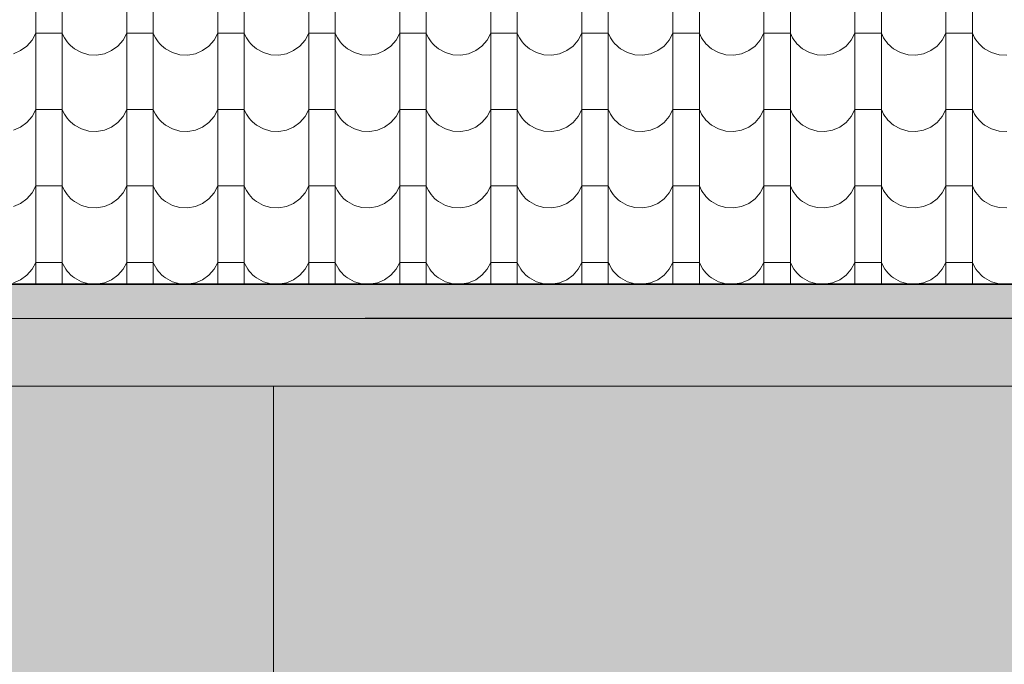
# Model space of a CAD drawing. Header units: millimetres. Extents: x -68772 to 137055, y -73300 to 19650.
# Tile 99 of 212: x 69858 to 72178, y -62055 to -60535. Entities that reach past the tile are written whole.
import ezdxf

# ---------------------------------------------------------------- set-up
doc = ezdxf.new("R2010")
doc.units = ezdxf.units.MM
doc.header["$MEASUREMENT"] = 0
for name, color, linetype, lineweight in [('Nowe_220-A Ściany_Nr_pióra__1', 7, 'Continuous', 18), ('Nowe_810-G Ogólne_Nr_pióra__1', 7, 'Continuous', 18), ('Nowe_810-G Ogólne_Nr_pióra__26', 13, 'Continuous', 18), ('Nowe_810-G Ogólne_Nr_pióra__9', 254, 'Continuous', 18)]:
    doc.layers.add(name, color=color, linetype=linetype, lineweight=lineweight)

# ---------------------------------------------------------------- blocks, each defined once
blk = doc.blocks.new('*X52')
at = {"layer": 'Nowe_810-G Ogólne_Nr_pióra__26', "color": 13, "linetype": 'Continuous', "lineweight": 18}
for p, q in [((69895.8, -60496.8), (69895.8, -60676.8)), ((69958.2, -60496.8), (69958.2, -60676.8)), ((70110.3, -60496.8), (70110.3, -60676.8)), ((70172.7, -60496.8), (70172.7, -60676.8)), ((70324.8, -60496.8), (70324.8, -60676.8)), ((70387.2, -60496.8), (70387.2, -60676.8)), ((70539.3, -60496.8), (70539.3, -60676.8)), ((70601.7, -60496.8), (70601.7, -60676.8)), ((70753.8, -60496.8), (70753.8, -60676.8)), ((70816.2, -60496.8), (70816.2, -60676.8)), ((70968.3, -60496.8), (70968.3, -60676.8)), ((71030.7, -60496.8), (71030.7, -60676.8)), ((71182.8, -60496.8), (71182.8, -60676.8)), ((71245.2, -60496.8), (71245.2, -60676.8)), ((71397.3, -60496.8), (71397.3, -60676.8)), ((71459.7, -60496.8), (71459.7, -60676.8)), ((71611.8, -60496.8), (71611.8, -60676.8)), ((71674.2, -60496.8), (71674.2, -60676.8)), ((71826.3, -60496.8), (71826.3, -60676.8)), ((71888.7, -60496.8), (71888.7, -60676.8)), ((72040.8, -60496.8), (72040.8, -60676.8)), ((72103.2, -60496.8), (72103.2, -60676.8)), ((69875, -60597.3), (69887.1, -60583.3)), ((69887.1, -60583.3), (69895.8, -60567)), ((69927, -60567), (69895.8, -60567)), ((69958.2, -60567), (69927, -60567)), ((69958.2, -60567), (69960.6, -60572.5)), ((69960.6, -60572.5), (69963.4, -60577.7)), ((69963.4, -60577.7), (69966.5, -60582.7)), ((69966.5, -60582.7), (69970, -60587.5)), ((70089.5, -60597.3), (70101.6, -60583.3)), ((70101.6, -60583.3), (70110.3, -60567)), ((70141.5, -60567), (70110.3, -60567)), ((70172.7, -60567), (70141.5, -60567)), ((70172.7, -60567), (70175.1, -60572.5)), ((70175.1, -60572.5), (70177.9, -60577.7)), ((70177.9, -60577.7), (70181, -60582.7)), ((70181, -60582.7), (70184.5, -60587.5)), ((70304, -60597.3), (70316.1, -60583.3)), ((70316.1, -60583.3), (70324.8, -60567)), ((70356, -60567), (70324.8, -60567)), ((70387.2, -60567), (70356, -60567)), ((70387.2, -60567), (70389.6, -60572.5)), ((70389.6, -60572.5), (70392.4, -60577.7)), ((70392.4, -60577.7), (70395.5, -60582.7)), ((70395.5, -60582.7), (70399, -60587.5)), ((70518.5, -60597.3), (70530.6, -60583.3)), ((70530.6, -60583.3), (70539.3, -60567)), ((70570.5, -60567), (70539.3, -60567)), ((70601.7, -60567), (70570.5, -60567)), ((70601.7, -60567), (70604.1, -60572.5)), ((70604.1, -60572.5), (70606.9, -60577.7)), ((70606.9, -60577.7), (70610, -60582.7)), ((70610, -60582.7), (70613.5, -60587.5)), ((70733, -60597.3), (70745.1, -60583.3)), ((70745.1, -60583.3), (70753.8, -60567)), ((70785, -60567), (70753.8, -60567)), ((70816.2, -60567), (70785, -60567)), ((70816.2, -60567), (70818.6, -60572.5)), ((70818.6, -60572.5), (70821.4, -60577.7)), ((70821.4, -60577.7), (70824.5, -60582.7)), ((70824.5, -60582.7), (70828, -60587.5)), ((70947.5, -60597.3), (70959.6, -60583.3)), ((70959.6, -60583.3), (70968.3, -60567)), ((70999.5, -60567), (70968.3, -60567)), ((71030.7, -60567), (70999.5, -60567)), ((71030.7, -60567), (71033.1, -60572.5)), ((71033.1, -60572.5), (71035.9, -60577.7)), ((71035.9, -60577.7), (71039, -60582.7)), ((71039, -60582.7), (71042.5, -60587.5)), ((71162, -60597.3), (71174.1, -60583.3)), ((71174.1, -60583.3), (71182.8, -60567)), ((71214, -60567), (71182.8, -60567)), ((71245.2, -60567), (71214, -60567)), ((71245.2, -60567), (71247.6, -60572.5)), ((71247.6, -60572.5), (71250.4, -60577.7)), ((71250.4, -60577.7), (71253.5, -60582.7)), ((71253.5, -60582.7), (71257, -60587.5)), ((71376.5, -60597.3), (71388.6, -60583.3)), ((71388.6, -60583.3), (71397.3, -60567)), ((71428.5, -60567), (71397.3, -60567)), ((71459.7, -60567), (71428.5, -60567)), ((71459.7, -60567), (71462.1, -60572.5)), ((71462.1, -60572.5), (71464.9, -60577.7)), ((71464.9, -60577.7), (71468, -60582.7)), ((71468, -60582.7), (71471.5, -60587.5)), ((71591, -60597.3), (71603.1, -60583.3)), ((71603.1, -60583.3), (71611.8, -60567)), ((71643, -60567), (71611.8, -60567)), ((71674.2, -60567), (71643, -60567)), ((71674.2, -60567), (71676.6, -60572.5)), ((71676.6, -60572.5), (71679.4, -60577.7)), ((71679.4, -60577.7), (71682.5, -60582.7)), ((71682.5, -60582.7), (71686, -60587.5)), ((71805.5, -60597.3), (71817.6, -60583.3)), ((71817.6, -60583.3), (71826.3, -60567)), ((71857.5, -60567), (71826.3, -60567)), ((71888.7, -60567), (71857.5, -60567)), ((71888.7, -60567), (71891.1, -60572.5)), ((71891.1, -60572.5), (71893.9, -60577.7)), ((71893.9, -60577.7), (71897, -60582.7)), ((71897, -60582.7), (71900.5, -60587.5)), ((72020, -60597.3), (72032.1, -60583.3)), ((72032.1, -60583.3), (72040.8, -60567)), ((72072, -60567), (72040.8, -60567)), ((72103.2, -60567), (72072, -60567)), ((72103.2, -60567), (72105.6, -60572.5)), ((72105.6, -60572.5), (72108.4, -60577.7)), ((72108.4, -60577.7), (72111.5, -60582.7)), ((72111.5, -60582.7), (72115, -60587.5)), ((69843.1, -60615.4), (69860.1, -60608.1)), ((69860.1, -60608.1), (69875, -60597.3)), ((69970, -60587.5), (69973.8, -60592)), ((69973.8, -60592), (69977.9, -60596.3)), ((69977.9, -60596.3), (69982.4, -60600.2)), ((69982.4, -60600.2), (69987.1, -60603.8)), ((69987.1, -60603.8), (70003.3, -60612.7)), ((70057.6, -60615.4), (70074.6, -60608.1)), ((70074.6, -60608.1), (70089.5, -60597.3)), ((70184.5, -60587.5), (70188.3, -60592)), ((70188.3, -60592), (70192.4, -60596.3)), ((70192.4, -60596.3), (70196.9, -60600.2)), ((70196.9, -60600.2), (70201.6, -60603.8)), ((70201.6, -60603.8), (70217.8, -60612.7)), ((70272.1, -60615.4), (70289.1, -60608.1)), ((70289.1, -60608.1), (70304, -60597.3)), ((70399, -60587.5), (70402.8, -60592)), ((70402.8, -60592), (70406.9, -60596.3)), ((70406.9, -60596.3), (70411.4, -60600.2)), ((70411.4, -60600.2), (70416.1, -60603.8)), ((70416.1, -60603.8), (70432.3, -60612.7)), ((70486.6, -60615.4), (70503.6, -60608.1)), ((70503.6, -60608.1), (70518.5, -60597.3)), ((70613.5, -60587.5), (70617.3, -60592)), ((70617.3, -60592), (70621.4, -60596.3)), ((70621.4, -60596.3), (70625.9, -60600.2)), ((70625.9, -60600.2), (70630.6, -60603.8)), ((70630.6, -60603.8), (70646.8, -60612.7)), ((70701.1, -60615.4), (70718.1, -60608.1)), ((70718.1, -60608.1), (70733, -60597.3)), ((70828, -60587.5), (70831.8, -60592)), ((70831.8, -60592), (70835.9, -60596.3)), ((70835.9, -60596.3), (70840.4, -60600.2)), ((70840.4, -60600.2), (70845.1, -60603.8)), ((70845.1, -60603.8), (70861.3, -60612.7)), ((70915.6, -60615.4), (70932.6, -60608.1)), ((70932.6, -60608.1), (70947.5, -60597.3)), ((71042.5, -60587.5), (71046.3, -60592)), ((71046.3, -60592), (71050.4, -60596.3)), ((71050.4, -60596.3), (71054.9, -60600.2)), ((71054.9, -60600.2), (71059.6, -60603.8)), ((71059.6, -60603.8), (71075.8, -60612.7)), ((71130.1, -60615.4), (71147.1, -60608.1)), ((71147.1, -60608.1), (71162, -60597.3)), ((71257, -60587.5), (71260.8, -60592)), ((71260.8, -60592), (71264.9, -60596.3)), ((71264.9, -60596.3), (71269.4, -60600.2)), ((71269.4, -60600.2), (71274.1, -60603.8)), ((71274.1, -60603.8), (71290.3, -60612.7)), ((71344.6, -60615.4), (71361.6, -60608.1)), ((71361.6, -60608.1), (71376.5, -60597.3)), ((71471.5, -60587.5), (71475.3, -60592)), ((71475.3, -60592), (71479.4, -60596.3)), ((71479.4, -60596.3), (71483.9, -60600.2)), ((71483.9, -60600.2), (71488.6, -60603.8)), ((71488.6, -60603.8), (71504.8, -60612.7)), ((71559.1, -60615.4), (71576.1, -60608.1)), ((71576.1, -60608.1), (71591, -60597.3)), ((71686, -60587.5), (71689.8, -60592)), ((71689.8, -60592), (71693.9, -60596.3)), ((71693.9, -60596.3), (71698.4, -60600.2)), ((71698.4, -60600.2), (71703.1, -60603.8)), ((71703.1, -60603.8), (71719.3, -60612.7)), ((71773.6, -60615.4), (71790.6, -60608.1)), ((71790.6, -60608.1), (71805.5, -60597.3)), ((71900.5, -60587.5), (71904.3, -60592)), ((71904.3, -60592), (71908.4, -60596.3)), ((71908.4, -60596.3), (71912.9, -60600.2)), ((71912.9, -60600.2), (71917.6, -60603.8)), ((71917.6, -60603.8), (71933.8, -60612.7)), ((71988.1, -60615.4), (72005.1, -60608.1)), ((72005.1, -60608.1), (72020, -60597.3)), ((72115, -60587.5), (72118.8, -60592)), ((72118.8, -60592), (72122.9, -60596.3)), ((72122.9, -60596.3), (72127.4, -60600.2)), ((72127.4, -60600.2), (72132.1, -60603.8)), ((72132.1, -60603.8), (72148.3, -60612.7)), ((70003.3, -60612.7), (70021, -60617.7)), ((70021, -60617.7), (70039.4, -60618.6)), ((70039.4, -60618.6), (70057.6, -60615.4)), ((70217.8, -60612.7), (70235.5, -60617.7)), ((70235.5, -60617.7), (70253.9, -60618.6)), ((70253.9, -60618.6), (70272.1, -60615.4)), ((70432.3, -60612.7), (70450, -60617.7)), ((70450, -60617.7), (70468.4, -60618.6)), ((70468.4, -60618.6), (70486.6, -60615.4)), ((70646.8, -60612.7), (70664.5, -60617.7)), ((70664.5, -60617.7), (70682.9, -60618.6)), ((70682.9, -60618.6), (70701.1, -60615.4)), ((70861.3, -60612.7), (70879, -60617.7)), ((70879, -60617.7), (70897.4, -60618.6)), ((70897.4, -60618.6), (70915.6, -60615.4)), ((71075.8, -60612.7), (71093.5, -60617.7)), ((71093.5, -60617.7), (71111.9, -60618.6)), ((71111.9, -60618.6), (71130.1, -60615.4)), ((71290.3, -60612.7), (71308, -60617.7)), ((71308, -60617.7), (71326.4, -60618.6)), ((71326.4, -60618.6), (71344.6, -60615.4)), ((71504.8, -60612.7), (71522.5, -60617.7)), ((71522.5, -60617.7), (71540.9, -60618.6)), ((71540.9, -60618.6), (71559.1, -60615.4)), ((71719.3, -60612.7), (71737, -60617.7)), ((71737, -60617.7), (71755.4, -60618.6)), ((71755.4, -60618.6), (71773.6, -60615.4)), ((71933.8, -60612.7), (71951.5, -60617.7)), ((71951.5, -60617.7), (71969.9, -60618.6)), ((71969.9, -60618.6), (71988.1, -60615.4)), ((72148.3, -60612.7), (72166, -60617.7)), ((72166, -60617.7), (72184.4, -60618.6)), ((69895.8, -60676.8), (69895.8, -60856.9)), ((69958.2, -60676.8), (69958.2, -60856.9)), ((70110.3, -60676.8), (70110.3, -60856.9)), ((70172.7, -60676.8), (70172.7, -60856.9)), ((70324.8, -60676.8), (70324.8, -60856.9)), ((70387.2, -60676.8), (70387.2, -60856.9)), ((70539.3, -60676.8), (70539.3, -60856.9)), ((70601.7, -60676.8), (70601.7, -60856.9)), ((70753.8, -60676.8), (70753.8, -60856.9)), ((70816.2, -60676.8), (70816.2, -60856.9)), ((70968.3, -60676.8), (70968.3, -60856.9)), ((71030.7, -60676.8), (71030.7, -60856.9)), ((71182.8, -60676.8), (71182.8, -60856.9)), ((71245.2, -60676.8), (71245.2, -60856.9)), ((71397.3, -60676.8), (71397.3, -60856.9)), ((71459.7, -60676.8), (71459.7, -60856.9)), ((71611.8, -60676.8), (71611.8, -60856.9)), ((71674.2, -60676.8), (71674.2, -60856.9)), ((71826.3, -60676.8), (71826.3, -60856.9)), ((71888.7, -60676.8), (71888.7, -60856.9)), ((72040.8, -60676.8), (72040.8, -60856.9)), ((72103.2, -60676.8), (72103.2, -60856.9)), ((69887.1, -60763.4), (69895.8, -60747.1)), ((69927, -60747.1), (69895.8, -60747.1)), ((69958.2, -60747.1), (69927, -60747.1)), ((69958.2, -60747.1), (69960.6, -60752.5)), ((70101.6, -60763.4), (70110.3, -60747.1)), ((70141.5, -60747.1), (70110.3, -60747.1)), ((70172.7, -60747.1), (70141.5, -60747.1)), ((70172.7, -60747.1), (70175.1, -60752.5)), ((70316.1, -60763.4), (70324.8, -60747.1)), ((70356, -60747.1), (70324.8, -60747.1)), ((70387.2, -60747.1), (70356, -60747.1)), ((70387.2, -60747.1), (70389.6, -60752.5)), ((70530.6, -60763.4), (70539.3, -60747.1)), ((70570.5, -60747.1), (70539.3, -60747.1)), ((70601.7, -60747.1), (70570.5, -60747.1)), ((70601.7, -60747.1), (70604.1, -60752.5)), ((70745.1, -60763.4), (70753.8, -60747.1)), ((70785, -60747.1), (70753.8, -60747.1)), ((70816.2, -60747.1), (70785, -60747.1)), ((70816.2, -60747.1), (70818.6, -60752.5)), ((70959.6, -60763.4), (70968.3, -60747.1)), ((70999.5, -60747.1), (70968.3, -60747.1)), ((71030.7, -60747.1), (70999.5, -60747.1)), ((71030.7, -60747.1), (71033.1, -60752.5)), ((71174.1, -60763.4), (71182.8, -60747.1)), ((71214, -60747.1), (71182.8, -60747.1)), ((71245.2, -60747.1), (71214, -60747.1)), ((71245.2, -60747.1), (71247.6, -60752.5)), ((71388.6, -60763.4), (71397.3, -60747.1)), ((71428.5, -60747.1), (71397.3, -60747.1)), ((71459.7, -60747.1), (71428.5, -60747.1)), ((71459.7, -60747.1), (71462.1, -60752.5)), ((71603.1, -60763.4), (71611.8, -60747.1)), ((71643, -60747.1), (71611.8, -60747.1)), ((71674.2, -60747.1), (71643, -60747.1)), ((71674.2, -60747.1), (71676.6, -60752.5)), ((71817.6, -60763.4), (71826.3, -60747.1)), ((71857.5, -60747.1), (71826.3, -60747.1)), ((71888.7, -60747.1), (71857.5, -60747.1)), ((71888.7, -60747.1), (71891.1, -60752.5)), ((72032.1, -60763.4), (72040.8, -60747.1)), ((72072, -60747.1), (72040.8, -60747.1)), ((72103.2, -60747.1), (72072, -60747.1)), ((72103.2, -60747.1), (72105.6, -60752.5)), ((69875, -60777.3), (69887.1, -60763.4)), ((69960.6, -60752.5), (69963.4, -60757.8)), ((69963.4, -60757.8), (69966.5, -60762.8)), ((69966.5, -60762.8), (69970, -60767.6)), ((69970, -60767.6), (69973.8, -60772.1)), ((70089.5, -60777.3), (70101.6, -60763.4)), ((70175.1, -60752.5), (70177.9, -60757.8)), ((70177.9, -60757.8), (70181, -60762.8)), ((70181, -60762.8), (70184.5, -60767.6)), ((70184.5, -60767.6), (70188.3, -60772.1)), ((70304, -60777.3), (70316.1, -60763.4)), ((70389.6, -60752.5), (70392.4, -60757.8)), ((70392.4, -60757.8), (70395.5, -60762.8)), ((70395.5, -60762.8), (70399, -60767.6)), ((70399, -60767.6), (70402.8, -60772.1)), ((70518.5, -60777.3), (70530.6, -60763.4)), ((70604.1, -60752.5), (70606.9, -60757.8)), ((70606.9, -60757.8), (70610, -60762.8)), ((70610, -60762.8), (70613.5, -60767.6)), ((70613.5, -60767.6), (70617.3, -60772.1)), ((70733, -60777.3), (70745.1, -60763.4)), ((70818.6, -60752.5), (70821.4, -60757.8)), ((70821.4, -60757.8), (70824.5, -60762.8)), ((70824.5, -60762.8), (70828, -60767.6)), ((70828, -60767.6), (70831.8, -60772.1)), ((70947.5, -60777.3), (70959.6, -60763.4)), ((71033.1, -60752.5), (71035.9, -60757.8)), ((71035.9, -60757.8), (71039, -60762.8)), ((71039, -60762.8), (71042.5, -60767.6)), ((71042.5, -60767.6), (71046.3, -60772.1)), ((71162, -60777.3), (71174.1, -60763.4)), ((71247.6, -60752.5), (71250.4, -60757.8)), ((71250.4, -60757.8), (71253.5, -60762.8)), ((71253.5, -60762.8), (71257, -60767.6)), ((71257, -60767.6), (71260.8, -60772.1)), ((71376.5, -60777.3), (71388.6, -60763.4)), ((71462.1, -60752.5), (71464.9, -60757.8)), ((71464.9, -60757.8), (71468, -60762.8)), ((71468, -60762.8), (71471.5, -60767.6)), ((71471.5, -60767.6), (71475.3, -60772.1)), ((71591, -60777.3), (71603.1, -60763.4)), ((71676.6, -60752.5), (71679.4, -60757.8)), ((71679.4, -60757.8), (71682.5, -60762.8)), ((71682.5, -60762.8), (71686, -60767.6)), ((71686, -60767.6), (71689.8, -60772.1)), ((71805.5, -60777.3), (71817.6, -60763.4)), ((71891.1, -60752.5), (71893.9, -60757.8)), ((71893.9, -60757.8), (71897, -60762.8)), ((71897, -60762.8), (71900.5, -60767.6)), ((71900.5, -60767.6), (71904.3, -60772.1)), ((72020, -60777.3), (72032.1, -60763.4)), ((72105.6, -60752.5), (72108.4, -60757.8)), ((72108.4, -60757.8), (72111.5, -60762.8)), ((72111.5, -60762.8), (72115, -60767.6)), ((72115, -60767.6), (72118.8, -60772.1)), ((69843.1, -60795.4), (69860.1, -60788.2)), ((69860.1, -60788.2), (69875, -60777.3)), ((69973.8, -60772.1), (69977.9, -60776.3)), ((69977.9, -60776.3), (69982.4, -60780.2)), ((69982.4, -60780.2), (69987.1, -60783.8)), ((69987.1, -60783.8), (70003.3, -60792.7)), ((70003.3, -60792.7), (70021, -60797.7)), ((70057.6, -60795.4), (70074.6, -60788.2)), ((70074.6, -60788.2), (70089.5, -60777.3)), ((70188.3, -60772.1), (70192.4, -60776.3)), ((70192.4, -60776.3), (70196.9, -60780.2)), ((70196.9, -60780.2), (70201.6, -60783.8)), ((70201.6, -60783.8), (70217.8, -60792.7)), ((70217.8, -60792.7), (70235.5, -60797.7)), ((70272.1, -60795.4), (70289.1, -60788.2)), ((70289.1, -60788.2), (70304, -60777.3)), ((70402.8, -60772.1), (70406.9, -60776.3)), ((70406.9, -60776.3), (70411.4, -60780.2)), ((70411.4, -60780.2), (70416.1, -60783.8)), ((70416.1, -60783.8), (70432.3, -60792.7)), ((70432.3, -60792.7), (70450, -60797.7)), ((70486.6, -60795.4), (70503.6, -60788.2)), ((70503.6, -60788.2), (70518.5, -60777.3)), ((70617.3, -60772.1), (70621.4, -60776.3)), ((70621.4, -60776.3), (70625.9, -60780.2)), ((70625.9, -60780.2), (70630.6, -60783.8)), ((70630.6, -60783.8), (70646.8, -60792.7)), ((70646.8, -60792.7), (70664.5, -60797.7)), ((70701.1, -60795.4), (70718.1, -60788.2)), ((70718.1, -60788.2), (70733, -60777.3)), ((70831.8, -60772.1), (70835.9, -60776.3)), ((70835.9, -60776.3), (70840.4, -60780.2)), ((70840.4, -60780.2), (70845.1, -60783.8)), ((70845.1, -60783.8), (70861.3, -60792.7)), ((70861.3, -60792.7), (70879, -60797.7)), ((70915.6, -60795.4), (70932.6, -60788.2)), ((70932.6, -60788.2), (70947.5, -60777.3)), ((71046.3, -60772.1), (71050.4, -60776.3)), ((71050.4, -60776.3), (71054.9, -60780.2)), ((71054.9, -60780.2), (71059.6, -60783.8)), ((71059.6, -60783.8), (71075.8, -60792.7)), ((71075.8, -60792.7), (71093.5, -60797.7)), ((71130.1, -60795.4), (71147.1, -60788.2)), ((71147.1, -60788.2), (71162, -60777.3)), ((71260.8, -60772.1), (71264.9, -60776.3)), ((71264.9, -60776.3), (71269.4, -60780.2)), ((71269.4, -60780.2), (71274.1, -60783.8)), ((71274.1, -60783.8), (71290.3, -60792.7)), ((71290.3, -60792.7), (71308, -60797.7)), ((71344.6, -60795.4), (71361.6, -60788.2)), ((71361.6, -60788.2), (71376.5, -60777.3)), ((71475.3, -60772.1), (71479.4, -60776.3)), ((71479.4, -60776.3), (71483.9, -60780.2)), ((71483.9, -60780.2), (71488.6, -60783.8)), ((71488.6, -60783.8), (71504.8, -60792.7)), ((71504.8, -60792.7), (71522.5, -60797.7)), ((71559.1, -60795.4), (71576.1, -60788.2)), ((71576.1, -60788.2), (71591, -60777.3)), ((71689.8, -60772.1), (71693.9, -60776.3)), ((71693.9, -60776.3), (71698.4, -60780.2)), ((71698.4, -60780.2), (71703.1, -60783.8)), ((71703.1, -60783.8), (71719.3, -60792.7)), ((71719.3, -60792.7), (71737, -60797.7)), ((71773.6, -60795.4), (71790.6, -60788.2)), ((71790.6, -60788.2), (71805.5, -60777.3)), ((71904.3, -60772.1), (71908.4, -60776.3)), ((71908.4, -60776.3), (71912.9, -60780.2)), ((71912.9, -60780.2), (71917.6, -60783.8)), ((71917.6, -60783.8), (71933.8, -60792.7)), ((71933.8, -60792.7), (71951.5, -60797.7)), ((71988.1, -60795.4), (72005.1, -60788.2)), ((72005.1, -60788.2), (72020, -60777.3)), ((72118.8, -60772.1), (72122.9, -60776.3)), ((72122.9, -60776.3), (72127.4, -60780.2)), ((72127.4, -60780.2), (72132.1, -60783.8)), ((72132.1, -60783.8), (72148.3, -60792.7)), ((72148.3, -60792.7), (72166, -60797.7)), ((70021, -60797.7), (70039.4, -60798.7)), ((70039.4, -60798.7), (70057.6, -60795.4)), ((70235.5, -60797.7), (70253.9, -60798.7)), ((70253.9, -60798.7), (70272.1, -60795.4)), ((70450, -60797.7), (70468.4, -60798.7)), ((70468.4, -60798.7), (70486.6, -60795.4)), ((70664.5, -60797.7), (70682.9, -60798.7)), ((70682.9, -60798.7), (70701.1, -60795.4)), ((70879, -60797.7), (70897.4, -60798.7)), ((70897.4, -60798.7), (70915.6, -60795.4)), ((71093.5, -60797.7), (71111.9, -60798.7)), ((71111.9, -60798.7), (71130.1, -60795.4)), ((71308, -60797.7), (71326.4, -60798.7)), ((71326.4, -60798.7), (71344.6, -60795.4)), ((71522.5, -60797.7), (71540.9, -60798.7)), ((71540.9, -60798.7), (71559.1, -60795.4)), ((71737, -60797.7), (71755.4, -60798.7)), ((71755.4, -60798.7), (71773.6, -60795.4)), ((71951.5, -60797.7), (71969.9, -60798.7)), ((71969.9, -60798.7), (71988.1, -60795.4)), ((72166, -60797.7), (72184.4, -60798.7)), ((69895.8, -60856.9), (69895.8, -61036.9)), ((69958.2, -60856.9), (69958.2, -61036.9)), ((70110.3, -60856.9), (70110.3, -61036.9)), ((70172.7, -60856.9), (70172.7, -61036.9)), ((70324.8, -60856.9), (70324.8, -61036.9)), ((70387.2, -60856.9), (70387.2, -61036.9)), ((70539.3, -60856.9), (70539.3, -61036.9)), ((70601.7, -60856.9), (70601.7, -61036.9)), ((70753.8, -60856.9), (70753.8, -61036.9)), ((70816.2, -60856.9), (70816.2, -61036.9)), ((70968.3, -60856.9), (70968.3, -61036.9)), ((71030.7, -60856.9), (71030.7, -61036.9)), ((71182.8, -60856.9), (71182.8, -61036.9)), ((71245.2, -60856.9), (71245.2, -61036.9)), ((71397.3, -60856.9), (71397.3, -61036.9)), ((71459.7, -60856.9), (71459.7, -61036.9)), ((71611.8, -60856.9), (71611.8, -61036.9)), ((71674.2, -60856.9), (71674.2, -61036.9)), ((71826.3, -60856.9), (71826.3, -61036.9)), ((71888.7, -60856.9), (71888.7, -61036.9)), ((72040.8, -60856.9), (72040.8, -61036.9)), ((72103.2, -60856.9), (72103.2, -61036.9)), ((69887.1, -60943.4), (69895.8, -60927.1)), ((69927, -60927.1), (69895.8, -60927.1)), ((69958.2, -60927.1), (69927, -60927.1)), ((69958.2, -60927.1), (69960.6, -60932.6)), ((69960.6, -60932.6), (69963.4, -60937.8)), ((70101.6, -60943.4), (70110.3, -60927.1)), ((70141.5, -60927.1), (70110.3, -60927.1)), ((70172.7, -60927.1), (70141.5, -60927.1)), ((70172.7, -60927.1), (70175.1, -60932.6)), ((70175.1, -60932.6), (70177.9, -60937.8)), ((70316.1, -60943.4), (70324.8, -60927.1)), ((70356, -60927.1), (70324.8, -60927.1)), ((70387.2, -60927.1), (70356, -60927.1)), ((70387.2, -60927.1), (70389.6, -60932.6)), ((70389.6, -60932.6), (70392.4, -60937.8)), ((70530.6, -60943.4), (70539.3, -60927.1)), ((70570.5, -60927.1), (70539.3, -60927.1)), ((70601.7, -60927.1), (70570.5, -60927.1)), ((70601.7, -60927.1), (70604.1, -60932.6)), ((70604.1, -60932.6), (70606.9, -60937.8)), ((70745.1, -60943.4), (70753.8, -60927.1)), ((70785, -60927.1), (70753.8, -60927.1)), ((70816.2, -60927.1), (70785, -60927.1)), ((70816.2, -60927.1), (70818.6, -60932.6)), ((70818.6, -60932.6), (70821.4, -60937.8)), ((70959.6, -60943.4), (70968.3, -60927.1)), ((70999.5, -60927.1), (70968.3, -60927.1)), ((71030.7, -60927.1), (70999.5, -60927.1)), ((71030.7, -60927.1), (71033.1, -60932.6)), ((71033.1, -60932.6), (71035.9, -60937.8)), ((71174.1, -60943.4), (71182.8, -60927.1)), ((71214, -60927.1), (71182.8, -60927.1)), ((71245.2, -60927.1), (71214, -60927.1)), ((71245.2, -60927.1), (71247.6, -60932.6)), ((71247.6, -60932.6), (71250.4, -60937.8)), ((71388.6, -60943.4), (71397.3, -60927.1)), ((71428.5, -60927.1), (71397.3, -60927.1)), ((71459.7, -60927.1), (71428.5, -60927.1)), ((71459.7, -60927.1), (71462.1, -60932.6)), ((71462.1, -60932.6), (71464.9, -60937.8)), ((71603.1, -60943.4), (71611.8, -60927.1)), ((71643, -60927.1), (71611.8, -60927.1)), ((71674.2, -60927.1), (71643, -60927.1)), ((71674.2, -60927.1), (71676.6, -60932.6)), ((71676.6, -60932.6), (71679.4, -60937.8)), ((71817.6, -60943.4), (71826.3, -60927.1)), ((71857.5, -60927.1), (71826.3, -60927.1)), ((71888.7, -60927.1), (71857.5, -60927.1)), ((71888.7, -60927.1), (71891.1, -60932.6)), ((71891.1, -60932.6), (71893.9, -60937.8)), ((72032.1, -60943.4), (72040.8, -60927.1)), ((72072, -60927.1), (72040.8, -60927.1)), ((72103.2, -60927.1), (72072, -60927.1)), ((72103.2, -60927.1), (72105.6, -60932.6)), ((72105.6, -60932.6), (72108.4, -60937.8)), ((69875, -60957.4), (69887.1, -60943.4)), ((69963.4, -60937.8), (69966.5, -60942.8)), ((69966.5, -60942.8), (69970, -60947.6)), ((69970, -60947.6), (69973.8, -60952.1)), ((69973.8, -60952.1), (69977.9, -60956.4)), ((69977.9, -60956.4), (69982.4, -60960.3)), ((70089.5, -60957.4), (70101.6, -60943.4)), ((70177.9, -60937.8), (70181, -60942.8)), ((70181, -60942.8), (70184.5, -60947.6)), ((70184.5, -60947.6), (70188.3, -60952.1)), ((70188.3, -60952.1), (70192.4, -60956.4)), ((70192.4, -60956.4), (70196.9, -60960.3)), ((70304, -60957.4), (70316.1, -60943.4)), ((70392.4, -60937.8), (70395.5, -60942.8)), ((70395.5, -60942.8), (70399, -60947.6)), ((70399, -60947.6), (70402.8, -60952.1)), ((70402.8, -60952.1), (70406.9, -60956.4)), ((70406.9, -60956.4), (70411.4, -60960.3)), ((70518.5, -60957.4), (70530.6, -60943.4)), ((70606.9, -60937.8), (70610, -60942.8)), ((70610, -60942.8), (70613.5, -60947.6)), ((70613.5, -60947.6), (70617.3, -60952.1)), ((70617.3, -60952.1), (70621.4, -60956.4)), ((70621.4, -60956.4), (70625.9, -60960.3)), ((70733, -60957.4), (70745.1, -60943.4)), ((70821.4, -60937.8), (70824.5, -60942.8)), ((70824.5, -60942.8), (70828, -60947.6)), ((70828, -60947.6), (70831.8, -60952.1)), ((70831.8, -60952.1), (70835.9, -60956.4)), ((70835.9, -60956.4), (70840.4, -60960.3)), ((70947.5, -60957.4), (70959.6, -60943.4)), ((71035.9, -60937.8), (71039, -60942.8)), ((71039, -60942.8), (71042.5, -60947.6)), ((71042.5, -60947.6), (71046.3, -60952.1)), ((71046.3, -60952.1), (71050.4, -60956.4)), ((71050.4, -60956.4), (71054.9, -60960.3)), ((71162, -60957.4), (71174.1, -60943.4)), ((71250.4, -60937.8), (71253.5, -60942.8)), ((71253.5, -60942.8), (71257, -60947.6)), ((71257, -60947.6), (71260.8, -60952.1)), ((71260.8, -60952.1), (71264.9, -60956.4)), ((71264.9, -60956.4), (71269.4, -60960.3)), ((71376.5, -60957.4), (71388.6, -60943.4)), ((71464.9, -60937.8), (71468, -60942.8)), ((71468, -60942.8), (71471.5, -60947.6)), ((71471.5, -60947.6), (71475.3, -60952.1)), ((71475.3, -60952.1), (71479.4, -60956.4)), ((71479.4, -60956.4), (71483.9, -60960.3)), ((71591, -60957.4), (71603.1, -60943.4)), ((71679.4, -60937.8), (71682.5, -60942.8)), ((71682.5, -60942.8), (71686, -60947.6)), ((71686, -60947.6), (71689.8, -60952.1)), ((71689.8, -60952.1), (71693.9, -60956.4)), ((71693.9, -60956.4), (71698.4, -60960.3)), ((71805.5, -60957.4), (71817.6, -60943.4)), ((71893.9, -60937.8), (71897, -60942.8)), ((71897, -60942.8), (71900.5, -60947.6)), ((71900.5, -60947.6), (71904.3, -60952.1)), ((71904.3, -60952.1), (71908.4, -60956.4)), ((71908.4, -60956.4), (71912.9, -60960.3)), ((72020, -60957.4), (72032.1, -60943.4)), ((72108.4, -60937.8), (72111.5, -60942.8)), ((72111.5, -60942.8), (72115, -60947.6)), ((72115, -60947.6), (72118.8, -60952.1)), ((72118.8, -60952.1), (72122.9, -60956.4)), ((72122.9, -60956.4), (72127.4, -60960.3)), ((69843.1, -60975.5), (69860.1, -60968.2)), ((69860.1, -60968.2), (69875, -60957.4)), ((69982.4, -60960.3), (69987.1, -60963.9)), ((69987.1, -60963.9), (70003.3, -60972.8)), ((70003.3, -60972.8), (70021, -60977.8)), ((70021, -60977.8), (70039.4, -60978.7)), ((70039.4, -60978.7), (70057.6, -60975.5)), ((70057.6, -60975.5), (70074.6, -60968.2)), ((70074.6, -60968.2), (70089.5, -60957.4)), ((70196.9, -60960.3), (70201.6, -60963.9)), ((70201.6, -60963.9), (70217.8, -60972.8)), ((70217.8, -60972.8), (70235.5, -60977.8)), ((70235.5, -60977.8), (70253.9, -60978.7)), ((70253.9, -60978.7), (70272.1, -60975.5)), ((70272.1, -60975.5), (70289.1, -60968.2)), ((70289.1, -60968.2), (70304, -60957.4)), ((70411.4, -60960.3), (70416.1, -60963.9)), ((70416.1, -60963.9), (70432.3, -60972.8)), ((70432.3, -60972.8), (70450, -60977.8)), ((70450, -60977.8), (70468.4, -60978.7)), ((70468.4, -60978.7), (70486.6, -60975.5)), ((70486.6, -60975.5), (70503.6, -60968.2)), ((70503.6, -60968.2), (70518.5, -60957.4)), ((70625.9, -60960.3), (70630.6, -60963.9)), ((70630.6, -60963.9), (70646.8, -60972.8)), ((70646.8, -60972.8), (70664.5, -60977.8)), ((70664.5, -60977.8), (70682.9, -60978.7)), ((70682.9, -60978.7), (70701.1, -60975.5)), ((70701.1, -60975.5), (70718.1, -60968.2)), ((70718.1, -60968.2), (70733, -60957.4)), ((70840.4, -60960.3), (70845.1, -60963.9)), ((70845.1, -60963.9), (70861.3, -60972.8)), ((70861.3, -60972.8), (70879, -60977.8)), ((70879, -60977.8), (70897.4, -60978.7)), ((70897.4, -60978.7), (70915.6, -60975.5)), ((70915.6, -60975.5), (70932.6, -60968.2)), ((70932.6, -60968.2), (70947.5, -60957.4)), ((71054.9, -60960.3), (71059.6, -60963.9)), ((71059.6, -60963.9), (71075.8, -60972.8)), ((71075.8, -60972.8), (71093.5, -60977.8)), ((71093.5, -60977.8), (71111.9, -60978.7)), ((71111.9, -60978.7), (71130.1, -60975.5)), ((71130.1, -60975.5), (71147.1, -60968.2)), ((71147.1, -60968.2), (71162, -60957.4)), ((71269.4, -60960.3), (71274.1, -60963.9)), ((71274.1, -60963.9), (71290.3, -60972.8)), ((71290.3, -60972.8), (71308, -60977.8)), ((71308, -60977.8), (71326.4, -60978.7)), ((71326.4, -60978.7), (71344.6, -60975.5)), ((71344.6, -60975.5), (71361.6, -60968.2)), ((71361.6, -60968.2), (71376.5, -60957.4)), ((71483.9, -60960.3), (71488.6, -60963.9)), ((71488.6, -60963.9), (71504.8, -60972.8)), ((71504.8, -60972.8), (71522.5, -60977.8)), ((71522.5, -60977.8), (71540.9, -60978.7)), ((71540.9, -60978.7), (71559.1, -60975.5)), ((71559.1, -60975.5), (71576.1, -60968.2)), ((71576.1, -60968.2), (71591, -60957.4)), ((71698.4, -60960.3), (71703.1, -60963.9)), ((71703.1, -60963.9), (71719.3, -60972.8)), ((71719.3, -60972.8), (71737, -60977.8)), ((71737, -60977.8), (71755.4, -60978.7)), ((71755.4, -60978.7), (71773.6, -60975.5)), ((71773.6, -60975.5), (71790.6, -60968.2)), ((71790.6, -60968.2), (71805.5, -60957.4)), ((71912.9, -60960.3), (71917.6, -60963.9)), ((71917.6, -60963.9), (71933.8, -60972.8)), ((71933.8, -60972.8), (71951.5, -60977.8)), ((71951.5, -60977.8), (71969.9, -60978.7)), ((71969.9, -60978.7), (71988.1, -60975.5)), ((71988.1, -60975.5), (72005.1, -60968.2)), ((72005.1, -60968.2), (72020, -60957.4)), ((72127.4, -60960.3), (72132.1, -60963.9)), ((72132.1, -60963.9), (72148.3, -60972.8)), ((72148.3, -60972.8), (72166, -60977.8)), ((72166, -60977.8), (72184.4, -60978.7)), ((69895.8, -61036.9), (69895.8, -61158.2)), ((69958.2, -61036.9), (69958.2, -61158.2)), ((70110.3, -61036.9), (70110.3, -61158.2)), ((70172.7, -61036.9), (70172.7, -61158.2)), ((70324.8, -61036.9), (70324.8, -61158.2)), ((70387.2, -61036.9), (70387.2, -61158.2)), ((70539.3, -61036.9), (70539.3, -61158.2)), ((70601.7, -61036.9), (70601.7, -61158.2)), ((70753.8, -61036.9), (70753.8, -61158.2)), ((70816.2, -61036.9), (70816.2, -61158.2)), ((70968.3, -61036.9), (70968.3, -61158.2)), ((71030.7, -61036.9), (71030.7, -61158.2)), ((71182.8, -61036.9), (71182.8, -61158.2)), ((71245.2, -61036.9), (71245.2, -61158.2)), ((71397.3, -61036.9), (71397.3, -61158.2)), ((71459.7, -61036.9), (71459.7, -61158.2)), ((71611.8, -61036.9), (71611.8, -61158.2)), ((71674.2, -61036.9), (71674.2, -61158.2)), ((71826.3, -61036.9), (71826.3, -61158.2)), ((71888.7, -61036.9), (71888.7, -61158.2)), ((72040.8, -61036.9), (72040.8, -61158.2)), ((72103.2, -61036.9), (72103.2, -61158.2)), ((69887.1, -61123.5), (69895.8, -61107.2)), ((69927, -61107.2), (69895.8, -61107.2)), ((69958.2, -61107.2), (69927, -61107.2)), ((69958.2, -61107.2), (69960.6, -61112.6)), ((69960.6, -61112.6), (69963.4, -61117.9)), ((69963.4, -61117.9), (69966.5, -61122.9)), ((70101.6, -61123.5), (70110.3, -61107.2)), ((70141.5, -61107.2), (70110.3, -61107.2)), ((70172.7, -61107.2), (70141.5, -61107.2)), ((70172.7, -61107.2), (70175.1, -61112.6)), ((70175.1, -61112.6), (70177.9, -61117.9)), ((70177.9, -61117.9), (70181, -61122.9)), ((70316.1, -61123.5), (70324.8, -61107.2)), ((70356, -61107.2), (70324.8, -61107.2)), ((70387.2, -61107.2), (70356, -61107.2)), ((70387.2, -61107.2), (70389.6, -61112.6)), ((70389.6, -61112.6), (70392.4, -61117.9)), ((70392.4, -61117.9), (70395.5, -61122.9)), ((70530.6, -61123.5), (70539.3, -61107.2)), ((70570.5, -61107.2), (70539.3, -61107.2)), ((70601.7, -61107.2), (70570.5, -61107.2)), ((70601.7, -61107.2), (70604.1, -61112.6)), ((70604.1, -61112.6), (70606.9, -61117.9)), ((70606.9, -61117.9), (70610, -61122.9)), ((70745.1, -61123.5), (70753.8, -61107.2)), ((70785, -61107.2), (70753.8, -61107.2)), ((70816.2, -61107.2), (70785, -61107.2)), ((70816.2, -61107.2), (70818.6, -61112.6)), ((70818.6, -61112.6), (70821.4, -61117.9)), ((70821.4, -61117.9), (70824.5, -61122.9)), ((70959.6, -61123.5), (70968.3, -61107.2)), ((70999.5, -61107.2), (70968.3, -61107.2)), ((71030.7, -61107.2), (70999.5, -61107.2)), ((71030.7, -61107.2), (71033.1, -61112.6)), ((71033.1, -61112.6), (71035.9, -61117.9)), ((71035.9, -61117.9), (71039, -61122.9)), ((71174.1, -61123.5), (71182.8, -61107.2)), ((71214, -61107.2), (71182.8, -61107.2)), ((71245.2, -61107.2), (71214, -61107.2)), ((71245.2, -61107.2), (71247.6, -61112.6)), ((71247.6, -61112.6), (71250.4, -61117.9)), ((71250.4, -61117.9), (71253.5, -61122.9)), ((71388.6, -61123.5), (71397.3, -61107.2)), ((71428.5, -61107.2), (71397.3, -61107.2)), ((71459.7, -61107.2), (71428.5, -61107.2)), ((71459.7, -61107.2), (71462.1, -61112.6)), ((71462.1, -61112.6), (71464.9, -61117.9)), ((71464.9, -61117.9), (71468, -61122.9)), ((71603.1, -61123.5), (71611.8, -61107.2)), ((71643, -61107.2), (71611.8, -61107.2)), ((71674.2, -61107.2), (71643, -61107.2)), ((71674.2, -61107.2), (71676.6, -61112.6)), ((71676.6, -61112.6), (71679.4, -61117.9)), ((71679.4, -61117.9), (71682.5, -61122.9)), ((71817.6, -61123.5), (71826.3, -61107.2)), ((71857.5, -61107.2), (71826.3, -61107.2)), ((71888.7, -61107.2), (71857.5, -61107.2)), ((71888.7, -61107.2), (71891.1, -61112.6)), ((71891.1, -61112.6), (71893.9, -61117.9)), ((71893.9, -61117.9), (71897, -61122.9)), ((72032.1, -61123.5), (72040.8, -61107.2)), ((72072, -61107.2), (72040.8, -61107.2)), ((72103.2, -61107.2), (72072, -61107.2)), ((72103.2, -61107.2), (72105.6, -61112.6)), ((72105.6, -61112.6), (72108.4, -61117.9)), ((72108.4, -61117.9), (72111.5, -61122.9)), ((69860.1, -61148.3), (69875, -61137.4)), ((69875, -61137.4), (69887.1, -61123.5)), ((69966.5, -61122.9), (69970, -61127.7)), ((69970, -61127.7), (69973.8, -61132.2)), ((69973.8, -61132.2), (69977.9, -61136.4)), ((69977.9, -61136.4), (69982.4, -61140.3)), ((69982.4, -61140.3), (69987.1, -61143.9)), ((70074.6, -61148.3), (70089.5, -61137.4)), ((70089.5, -61137.4), (70101.6, -61123.5)), ((70181, -61122.9), (70184.5, -61127.7)), ((70184.5, -61127.7), (70188.3, -61132.2)), ((70188.3, -61132.2), (70192.4, -61136.4)), ((70192.4, -61136.4), (70196.9, -61140.3)), ((70196.9, -61140.3), (70201.6, -61143.9)), ((70289.1, -61148.3), (70304, -61137.4)), ((70304, -61137.4), (70316.1, -61123.5)), ((70395.5, -61122.9), (70399, -61127.7)), ((70399, -61127.7), (70402.8, -61132.2)), ((70402.8, -61132.2), (70406.9, -61136.4)), ((70406.9, -61136.4), (70411.4, -61140.3)), ((70411.4, -61140.3), (70416.1, -61143.9)), ((70503.6, -61148.3), (70518.5, -61137.4)), ((70518.5, -61137.4), (70530.6, -61123.5)), ((70610, -61122.9), (70613.5, -61127.7)), ((70613.5, -61127.7), (70617.3, -61132.2)), ((70617.3, -61132.2), (70621.4, -61136.4)), ((70621.4, -61136.4), (70625.9, -61140.3)), ((70625.9, -61140.3), (70630.6, -61143.9)), ((70718.1, -61148.3), (70733, -61137.4)), ((70733, -61137.4), (70745.1, -61123.5)), ((70824.5, -61122.9), (70828, -61127.7)), ((70828, -61127.7), (70831.8, -61132.2)), ((70831.8, -61132.2), (70835.9, -61136.4)), ((70835.9, -61136.4), (70840.4, -61140.3)), ((70840.4, -61140.3), (70845.1, -61143.9)), ((70932.6, -61148.3), (70947.5, -61137.4)), ((70947.5, -61137.4), (70959.6, -61123.5)), ((71039, -61122.9), (71042.5, -61127.7)), ((71042.5, -61127.7), (71046.3, -61132.2)), ((71046.3, -61132.2), (71050.4, -61136.4)), ((71050.4, -61136.4), (71054.9, -61140.3)), ((71054.9, -61140.3), (71059.6, -61143.9)), ((71147.1, -61148.3), (71162, -61137.4)), ((71162, -61137.4), (71174.1, -61123.5)), ((71253.5, -61122.9), (71257, -61127.7)), ((71257, -61127.7), (71260.8, -61132.2)), ((71260.8, -61132.2), (71264.9, -61136.4)), ((71264.9, -61136.4), (71269.4, -61140.3)), ((71269.4, -61140.3), (71274.1, -61143.9)), ((71361.6, -61148.3), (71376.5, -61137.4)), ((71376.5, -61137.4), (71388.6, -61123.5)), ((71468, -61122.9), (71471.5, -61127.7)), ((71471.5, -61127.7), (71475.3, -61132.2)), ((71475.3, -61132.2), (71479.4, -61136.4)), ((71479.4, -61136.4), (71483.9, -61140.3)), ((71483.9, -61140.3), (71488.6, -61143.9)), ((71576.1, -61148.3), (71591, -61137.4)), ((71591, -61137.4), (71603.1, -61123.5)), ((71682.5, -61122.9), (71686, -61127.7)), ((71686, -61127.7), (71689.8, -61132.2)), ((71689.8, -61132.2), (71693.9, -61136.4)), ((71693.9, -61136.4), (71698.4, -61140.3)), ((71698.4, -61140.3), (71703.1, -61143.9)), ((71790.6, -61148.3), (71805.5, -61137.4)), ((71805.5, -61137.4), (71817.6, -61123.5)), ((71897, -61122.9), (71900.5, -61127.7)), ((71900.5, -61127.7), (71904.3, -61132.2)), ((71904.3, -61132.2), (71908.4, -61136.4)), ((71908.4, -61136.4), (71912.9, -61140.3)), ((71912.9, -61140.3), (71917.6, -61143.9)), ((72005.1, -61148.3), (72020, -61137.4)), ((72020, -61137.4), (72032.1, -61123.5)), ((72111.5, -61122.9), (72115, -61127.7)), ((72115, -61127.7), (72118.8, -61132.2)), ((72118.8, -61132.2), (72122.9, -61136.4)), ((72122.9, -61136.4), (72127.4, -61140.3)), ((72127.4, -61140.3), (72132.1, -61143.9)), ((69843.1, -61155.5), (69860.1, -61148.3)), ((69987.1, -61143.9), (70003.3, -61152.8)), ((70003.3, -61152.8), (70021, -61157.8)), ((70021, -61157.8), (70027.4, -61158.2)), ((70042.8, -61158.2), (70057.6, -61155.5)), ((70057.6, -61155.5), (70074.6, -61148.3)), ((70201.6, -61143.9), (70217.8, -61152.8)), ((70217.8, -61152.8), (70235.5, -61157.8)), ((70235.5, -61157.8), (70241.9, -61158.2)), ((70257.3, -61158.2), (70272.1, -61155.5)), ((70272.1, -61155.5), (70289.1, -61148.3)), ((70416.1, -61143.9), (70432.3, -61152.8)), ((70432.3, -61152.8), (70450, -61157.8)), ((70450, -61157.8), (70456.4, -61158.2)), ((70471.8, -61158.2), (70486.6, -61155.5)), ((70486.6, -61155.5), (70503.6, -61148.3)), ((70630.6, -61143.9), (70646.8, -61152.8)), ((70646.8, -61152.8), (70664.5, -61157.8)), ((70664.5, -61157.8), (70670.9, -61158.2)), ((70686.3, -61158.2), (70701.1, -61155.5)), ((70701.1, -61155.5), (70718.1, -61148.3)), ((70845.1, -61143.9), (70861.3, -61152.8)), ((70861.3, -61152.8), (70879, -61157.8)), ((70879, -61157.8), (70885.4, -61158.2)), ((70900.8, -61158.2), (70915.6, -61155.5)), ((70915.6, -61155.5), (70932.6, -61148.3)), ((71059.6, -61143.9), (71075.8, -61152.8)), ((71075.8, -61152.8), (71093.5, -61157.8)), ((71093.5, -61157.8), (71099.9, -61158.2)), ((71115.3, -61158.2), (71130.1, -61155.5)), ((71130.1, -61155.5), (71147.1, -61148.3)), ((71274.1, -61143.9), (71290.3, -61152.8)), ((71290.3, -61152.8), (71308, -61157.8)), ((71308, -61157.8), (71314.4, -61158.2)), ((71329.8, -61158.2), (71344.6, -61155.5)), ((71344.6, -61155.5), (71361.6, -61148.3)), ((71488.6, -61143.9), (71504.8, -61152.8)), ((71504.8, -61152.8), (71522.5, -61157.8)), ((71522.5, -61157.8), (71528.9, -61158.2)), ((71544.3, -61158.2), (71559.1, -61155.5)), ((71559.1, -61155.5), (71576.1, -61148.3)), ((71703.1, -61143.9), (71719.3, -61152.8)), ((71719.3, -61152.8), (71737, -61157.8)), ((71737, -61157.8), (71743.4, -61158.2)), ((71758.8, -61158.2), (71773.6, -61155.5)), ((71773.6, -61155.5), (71790.6, -61148.3)), ((71917.6, -61143.9), (71933.8, -61152.8)), ((71933.8, -61152.8), (71951.5, -61157.8)), ((71951.5, -61157.8), (71957.9, -61158.2)), ((71973.3, -61158.2), (71988.1, -61155.5)), ((71988.1, -61155.5), (72005.1, -61148.3)), ((72132.1, -61143.9), (72148.3, -61152.8)), ((72148.3, -61152.8), (72166, -61157.8)), ((72166, -61157.8), (72172.4, -61158.2))]:
    blk.add_line(p, q, dxfattribs=at)
blk = doc.blocks.new('Wypełnienie_4', base_point=(0, 2000))
at = {"layer": 'Nowe_810-G Ogólne_Nr_pióra__1', "color": 7, "linetype": 'Continuous', "lineweight": 18}
blk.add_line((77826.9, -61158.2), (64112.4, -61158.2), dxfattribs=at)
at = {"layer": 'Nowe_810-G Ogólne_Nr_pióra__26', "color": 13, "linetype": 'Continuous', "lineweight": 18}
blk.add_blockref('*X52', (0, 0), dxfattribs=at)

msp = doc.modelspace()

# ---------------------------------------------------------------- hatches: boundary and pattern name
at = {"layer": 'Nowe_810-G Ogólne_Nr_pióra__26', "linetype": 'Continuous', "lineweight": 18}
for points in [[(64112.4, -61399), (64112.4, -61159.2), (77849.6, -61159.2), (77849.6, -61399)], [(90692.9, -61239.2), (86681, -61239.2), (86598.2, -61297.2), (86448.2, -61266.7), (86441.8, -61239.2), (86249.5, -61239.2), (86243.6, -61266.8), (86097.2, -61296.5), (86014.8, -61239.2), (64112.4, -61239.2), (64112.4, -61399), (90692.9, -61399)]]:
    msp.add_hatch(color=13, dxfattribs=at).paths.add_polyline_path(points)
at = {"layer": 'Nowe_810-G Ogólne_Nr_pióra__9', "linetype": 'Continuous', "lineweight": 18}
for points in [[(69855.9, -62136.7), (69855.9, -65679.2), (70455.9, -65679.2), (70455.9, -61399), (64810.6, -61399), (64810.6, -65679.2), (65410.6, -65679.2), (65410.6, -62136.7)], [(70455.9, -62136.7), (73112.4, -62136.7), (73112.4, -65679.2), (73712.4, -65679.2), (73712.4, -61399), (70455.9, -61399)]]:
    msp.add_hatch(color=254, dxfattribs=at).paths.add_polyline_path(points)

# ---------------------------------------------------------------- linework, layer by layer
at = {"layer": 'Nowe_220-A Ściany_Nr_pióra__1', "color": 7, "linetype": 'Continuous', "lineweight": 18}
msp.add_line((70455.9, -65679.2), (70455.9, -61399), dxfattribs=at)
at = {"layer": 'Nowe_810-G Ogólne_Nr_pióra__1', "color": 7, "linetype": 'Continuous', "lineweight": 18}
msp.add_line((81579.5, -61239.2), (70672.3, -61238.6), dxfattribs=at)
at = {"layer": 'Nowe_810-G Ogólne_Nr_pióra__1', "color": 7, "linetype": 'Continuous', "lineweight": 18, "flags": 128}
for points in [[(64112.4, -61399), (64112.4, -61159.2), (77849.6, -61159.2), (77849.6, -61399)], [(90692.9, -61239.2), (86681, -61239.2), (86598.2, -61297.2), (86448.2, -61266.7), (86441.8, -61239.2), (86249.5, -61239.2), (86243.6, -61266.8), (86097.2, -61296.5), (86014.8, -61239.2), (64112.4, -61239.2), (64112.4, -61399), (90692.9, -61399)]]:
    msp.add_lwpolyline(points, close=True, dxfattribs=at)

# ---------------------------------------------------------------- block references
at = {"layer": 'Nowe_810-G Ogólne_Nr_pióra__26', "color": 13, "linetype": 'Continuous', "lineweight": 18}
msp.add_blockref('Wypełnienie_4', (0, 2000), dxfattribs=at)

doc.saveas('drawing.dxf')
